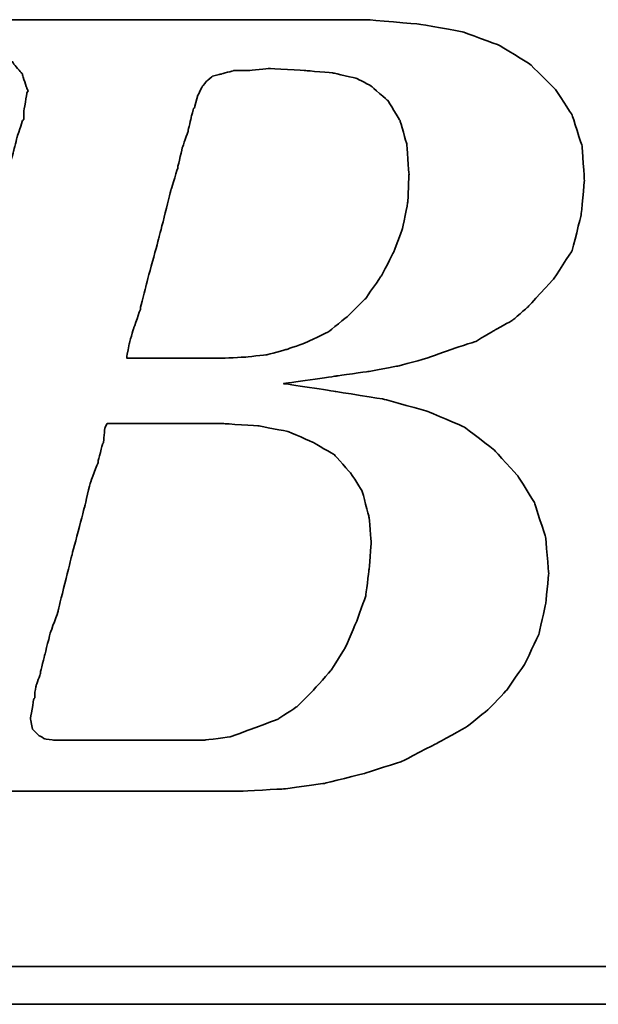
# Model space of a CAD drawing. Header units: millimetres. Extents: x 443 to 3685, y -1599 to 860.
# Tile 78 of 256: x 772.15 to 775.65, y -1253.64 to -1247.68. Entities that reach past the tile are written whole.
import ezdxf

# ---------------------------------------------------------------- set-up
doc = ezdxf.new("R2010")
doc.units = ezdxf.units.MM
doc.layers.add('DIM', color=4, linetype='CONTINUOUS')
doc.layers.add('layer 1', color=7, linetype='CONTINUOUS')

# ---------------------------------------------------------------- blocks, each defined once
blk = doc.blocks.new('TBI MOTION logo(完整正式版)')
at = {"layer": 'layer 1', "color": 22, "lineweight": 35}
for points, knots in [([(-64.65375, -6.86375), (-64.65375, -6.86375), (-64.84375, -7.29625), (-64.84375, -7.29625), (-64.84375, -7.29625), (-64.84375, -7.29625), (-64.86875, -7.34375), (-64.86875, -7.34375), (-64.86875, -7.34375), (-64.86875, -7.34375), (-64.86875, -7.36875), (-64.86875, -7.36875), (-64.86875, -7.36875), (-64.86875, -7.36875), (-65.15375, -7.65375), (-65.15375, -7.65375), (-65.15375, -7.65375), (-65.15375, -7.65375), (-65.17875, -7.65375), (-65.17875, -7.65375), (-65.17875, -7.65375), (-65.17875, -7.65375), (-65.20375, -7.67875), (-65.20375, -7.67875), (-65.20375, -7.67875), (-65.20375, -7.67875), (-65.58875, -7.87125), (-65.58875, -7.87125), (-65.58875, -7.87125), (-65.58875, -7.87125), (-65.63375, -7.87125), (-65.63375, -7.87125), (-65.63375, -7.87125), (-65.63375, -7.87125), (-65.65875, -7.89375), (-65.65875, -7.89375), (-65.65875, -7.89375), (-65.65875, -7.89375), (-66.09375, -7.94375), (-66.09375, -7.94375), (-66.09375, -7.94375), (-66.09375, -7.94375), (-66.11375, -7.94375), (-66.11375, -7.94375), (-66.11375, -7.94375), (-66.11375, -7.94375), (-66.16375, -7.94375), (-66.16375, -7.94375), (-66.16375, -7.94375), (-66.16375, -7.94375), (-66.30875, -7.94375), (-66.30875, -7.94375), (-66.30875, -7.94375), (-66.30875, -7.94375), (-66.69375, -7.94375), (-66.69375, -7.94375), (-66.69375, -7.94375), (-66.69375, -7.94375), (-67.07375, -7.94375), (-67.07375, -7.94375), (-67.07375, -7.94375), (-67.07375, -7.94375), (-67.12375, -7.94375), (-67.12375, -7.94375), (-67.12375, -7.94375), (-67.12375, -7.94375), (-67.12375, -7.96625), (-67.12375, -7.96625), (-67.12375, -7.96625), (-67.12375, -7.96625), (-67.14875, -7.99125), (-67.14875, -7.99125), (-67.14875, -7.99125), (-67.14875, -7.99125), (-67.24375, -8.34875), (-67.24375, -8.34875), (-67.24375, -8.34875), (-67.24375, -8.34875), (-67.31375, -8.68625), (-67.31375, -8.68625), (-67.31375, -8.68625), (-67.31375, -8.68625), (-67.26875, -8.68625), (-67.26875, -8.68625), (-67.26875, -8.68625), (-67.26875, -8.68625), (-67.07375, -8.68625), (-67.07375, -8.68625), (-67.07375, -8.68625), (-67.07375, -8.68625), (-66.54875, -8.68625), (-66.54875, -8.68625), (-66.54875, -8.68625), (-66.54875, -8.68625), (-65.82625, -8.68625), (-65.82625, -8.68625), (-65.82625, -8.68625), (-65.82625, -8.68625), (-65.01375, -8.68625), (-65.01375, -8.68625), (-65.01375, -8.68625), (-65.01375, -8.68625), (-64.05375, -8.68625), (-64.05375, -8.68625), (-64.05375, -8.68625), (-64.05375, -8.68625), (-62.08375, -8.68625), (-62.08375, -8.68625), (-62.08375, -8.68625), (-62.08375, -8.68625), (-60.06875, -8.68625), (-60.06875, -8.68625), (-60.06875, -8.68625), (-60.06875, -8.68625), (-59.10875, -8.68625), (-59.10875, -8.68625), (-59.10875, -8.68625), (-59.10875, -8.68625), (-58.29375, -8.68625), (-58.29375, -8.68625), (-58.29375, -8.68625), (-58.29375, -8.68625), (-57.57375, -8.68625), (-57.57375, -8.68625), (-57.57375, -8.68625), (-57.57375, -8.68625), (-57.04875, -8.68625), (-57.04875, -8.68625), (-57.04875, -8.68625), (-57.04875, -8.68625), (-56.85375, -8.68625), (-56.85375, -8.68625), (-56.85375, -8.68625), (-56.85375, -8.68625), (-56.70875, -8.68625), (-56.70875, -8.68625), (-56.70875, -8.68625), (-56.70875, -8.68625), (-56.61375, -8.68625), (-56.61375, -8.68625), (-56.61375, -8.68625), (-56.61375, -8.68625), (-56.56875, -8.68625), (-56.56875, -8.68625), (-56.56875, -8.68625), (-56.56875, -8.68625), (-55.65375, -8.63875), (-55.65375, -8.63875), (-55.65375, -8.63875), (-55.65375, -8.63875), (-54.76875, -8.51875), (-54.76875, -8.51875), (-54.76875, -8.51875), (-54.76875, -8.51875), (-53.90375, -8.30375), (-53.90375, -8.30375), (-53.90375, -8.30375), (-53.90375, -8.30375), (-53.08875, -8.03875), (-53.08875, -8.03875), (-53.08875, -8.03875), (-53.08875, -8.03875), (-52.34375, -7.65375), (-52.34375, -7.65375), (-52.34375, -7.65375), (-52.34375, -7.65375), (-51.69875, -7.29625), (-51.69875, -7.29625), (-51.69875, -7.29625), (-51.69875, -7.29625), (-51.21875, -6.91125), (-51.21875, -6.91125), (-51.21875, -6.91125), (-51.21875, -6.91125), (-50.83375, -6.50375), (-50.83375, -6.50375), (-50.83375, -6.50375), (-50.83375, -6.50375), (-50.44875, -5.94875), (-50.44875, -5.94875), (-50.44875, -5.94875), (-50.44875, -5.94875), (-50.13875, -5.30375), (-50.13875, -5.30375), (-50.13875, -5.30375), (-50.13875, -5.30375), (-49.99375, -4.65375), (-49.99375, -4.65375), (-49.99375, -4.65375), (-49.99375, -4.65375), (-49.92375, -3.98375), (-49.92375, -3.98375), (-49.92375, -3.98375), (-49.92375, -3.98375), (-49.99375, -3.19374), (-49.99375, -3.19374), (-49.99375, -3.19374), (-49.99375, -3.19374), (-50.23374, -2.44874), (-50.23374, -2.44874), (-50.23374, -2.44874), (-50.23374, -2.44874), (-50.59375, -1.87374), (-50.59375, -1.87374), (-50.59375, -1.87374), (-50.59375, -1.87374), (-51.09875, -1.31874), (-51.09875, -1.31874), (-51.09875, -1.31874), (-51.09875, -1.31874), (-51.74375, -0.81875), (-51.74375, -0.81875), (-51.74375, -0.81875), (-51.74375, -0.81875), (-52.53875, -0.48125), (-52.53875, -0.48125), (-52.53875, -0.48125), (-52.53875, -0.48125), (-53.47375, -0.21875), (-53.47375, -0.21875), (-53.47375, -0.21875), (-53.47375, -0.21875), (-54.52875, -0.04874), (-54.52875, -0.04874), (-54.52875, -0.04874), (-54.52875, -0.04874), (-55.65375, 0.12125), (-55.65375, 0.12125), (-55.65375, 0.12125), (-55.65375, 0.12125), (-54.50375, 0.28624), (-54.50375, 0.28624), (-54.50375, 0.28624), (-54.50375, 0.28624), (-53.83375, 0.38124), (-53.83375, 0.38124), (-53.83375, 0.38124), (-53.83375, 0.38124), (-53.18375, 0.50125), (-53.18375, 0.50125), (-53.18375, 0.50125), (-53.18375, 0.50125), (-52.55875, 0.66874), (-52.55875, 0.66874), (-52.55875, 0.66874), (-52.55875, 0.66874), (-52.03375, 0.86124), (-52.03375, 0.86124), (-52.03375, 0.86124), (-52.03375, 0.86124), (-51.50374, 1.03124), (-51.50374, 1.03124), (-51.50374, 1.03124), (-51.50374, 1.03124), (-51.09875, 1.27125), (-51.09875, 1.27125), (-51.09875, 1.27125), (-51.09875, 1.27125), (-50.71375, 1.48624), (-50.71375, 1.48624), (-50.71375, 1.48624), (-50.71375, 1.48624), (-50.37625, 1.77625), (-50.37625, 1.77625), (-50.37625, 1.77625), (-50.37625, 1.77625), (-49.82375, 2.37625), (-49.82375, 2.37625), (-49.82375, 2.37625), (-49.82375, 2.37625), (-49.41875, 2.99625), (-49.41875, 2.99625), (-49.41875, 2.99625), (-49.41875, 2.99625), (-49.22375, 3.76625), (-49.22375, 3.76625), (-49.22375, 3.76625), (-49.22375, 3.76625), (-49.15375, 4.50874), (-49.15375, 4.50874), (-49.15375, 4.50874), (-49.15375, 4.50874), (-49.20375, 5.25125), (-49.20375, 5.25125), (-49.20375, 5.25125), (-49.20375, 5.25125), (-49.41875, 5.92625), (-49.41875, 5.92625), (-49.41875, 5.92625), (-49.41875, 5.92625), (-49.77875, 6.47625), (-49.77875, 6.47625), (-49.77875, 6.47625), (-49.77875, 6.47625), (-50.33125, 7.02624), (-50.33125, 7.02624), (-50.33125, 7.02624), (-50.33125, 7.02624), (-51.00125, 7.43625), (-51.00125, 7.43625), (-51.00125, 7.43625), (-51.00125, 7.43625), (-51.79375, 7.72625), (-51.79375, 7.72625), (-51.79375, 7.72625), (-51.79375, 7.72625), (-52.72875, 7.89124), (-52.72875, 7.89124), (-52.72875, 7.89124), (-52.72875, 7.89124), (-53.83375, 7.98625), (-53.83375, 7.98625), (-53.83375, 7.98625), (-53.83375, 7.98625), (-53.92875, 7.98625), (-53.92875, 7.98625), (-53.92875, 7.98625), (-53.92875, 7.98625), (-54.26375, 7.98625), (-54.26375, 7.98625), (-54.26375, 7.98625), (-54.26375, 7.98625), (-54.74375, 7.98625), (-54.74375, 7.98625), (-54.74375, 7.98625), (-54.74375, 7.98625), (-55.36875, 7.98625), (-55.36875, 7.98625), (-55.36875, 7.98625), (-55.36875, 7.98625), (-56.13375, 7.98625), (-56.13375, 7.98625), (-56.13375, 7.98625), (-56.13375, 7.98625), (-56.94875, 7.98625), (-56.94875, 7.98625), (-56.94875, 7.98625), (-56.94875, 7.98625), (-58.77625, 7.98625), (-58.77625, 7.98625), (-58.77625, 7.98625), (-58.77625, 7.98625), (-60.59875, 7.98625), (-60.59875, 7.98625), (-60.59875, 7.98625), (-60.59875, 7.98625), (-61.41375, 7.98625), (-61.41375, 7.98625), (-61.41375, 7.98625), (-61.41375, 7.98625), (-62.17875, 7.98625), (-62.17875, 7.98625), (-62.17875, 7.98625), (-62.17875, 7.98625), (-62.80375, 7.98625), (-62.80375, 7.98625), (-62.80375, 7.98625), (-62.80375, 7.98625), (-63.30625, 7.98625), (-63.30625, 7.98625), (-63.30625, 7.98625), (-63.30625, 7.98625), (-63.57375, 7.98625), (-63.57375, 7.98625), (-63.57375, 7.98625), (-63.57375, 7.98625), (-63.57375, 7.96375), (-63.57375, 7.96375), (-63.57375, 7.96375), (-63.57375, 7.96375), (-63.59875, 7.94125), (-63.59875, 7.94125), (-63.59875, 7.94125), (-63.59875, 7.94125), (-63.69375, 7.55625), (-63.69375, 7.55625), (-63.69375, 7.55625), (-63.69375, 7.55625), (-63.76375, 7.24624), (-63.76375, 7.24624), (-63.76375, 7.24624), (-63.76375, 7.24624), (-63.23875, 7.24624), (-63.23875, 7.24624), (-63.23875, 7.24624), (-63.23875, 7.24624), (-62.75875, 7.24624), (-62.75875, 7.24624), (-62.75875, 7.24624), (-62.75875, 7.24624), (-62.61125, 7.24624), (-62.61125, 7.24624), (-62.61125, 7.24624), (-62.61125, 7.24624), (-62.56625, 7.24624), (-62.56625, 7.24624), (-62.56625, 7.24624), (-62.56625, 7.24624), (-62.22875, 7.24624), (-62.22875, 7.24624), (-62.22875, 7.24624), (-62.22875, 7.24624), (-62.20375, 7.24624), (-62.20375, 7.24624), (-62.20375, 7.24624), (-62.20375, 7.24624), (-62.17875, 7.21875), (-62.17875, 7.21875), (-62.17875, 7.21875), (-62.17875, 7.21875), (-61.96375, 7.17125), (-61.96375, 7.17125), (-61.96375, 7.17125), (-61.96375, 7.17125), (-61.72375, 7.12624), (-61.72375, 7.12624), (-61.72375, 7.12624), (-61.72375, 7.12624), (-61.70375, 7.12624), (-61.70375, 7.12624), (-61.70375, 7.12624), (-61.70375, 7.12624), (-61.55875, 7.07624), (-61.55875, 7.07624), (-61.55875, 7.07624), (-61.55875, 7.07624), (-61.50875, 7.07624), (-61.50875, 7.07624), (-61.50875, 7.07624), (-61.50875, 7.07624), (-61.48375, 7.02624), (-61.48375, 7.02624), (-61.48375, 7.02624), (-61.48375, 7.02624), (-61.31875, 6.83375), (-61.31875, 6.83375), (-61.31875, 6.83375), (-61.31875, 6.83375), (-61.29375, 6.81125), (-61.29375, 6.81125), (-61.29375, 6.81125), (-61.29375, 6.81125), (-61.29375, 6.78625), (-61.29375, 6.78625), (-61.29375, 6.78625), (-61.29375, 6.78625), (-61.19875, 6.50124), (-61.19875, 6.50124), (-61.19875, 6.50124), (-61.19875, 6.50124), (-61.17375, 6.45124), (-61.17375, 6.45124), (-61.17375, 6.45124), (-61.17375, 6.45124), (-61.19875, 6.40625), (-61.19875, 6.40625), (-61.19875, 6.40625), (-61.19875, 6.40625), (-61.26875, 5.99624), (-61.26875, 5.99624), (-61.26875, 5.99624), (-61.26875, 5.99624), (-61.26875, 5.85125), (-61.26875, 5.85125), (-61.26875, 5.85125), (-61.26875, 5.85125), (-61.26875, 5.82625), (-61.26875, 5.82625), (-61.26875, 5.82625), (-61.26875, 5.82625), (-61.29375, 5.80625), (-61.29375, 5.80625), (-61.29375, 5.80625), (-61.29375, 5.80625), (-61.34125, 5.66125), (-61.34125, 5.66125), (-61.34125, 5.66125), (-61.34125, 5.66125), (-61.41375, 5.44625), (-61.41375, 5.44625), (-61.41375, 5.44625), (-61.41375, 5.44625), (-61.48375, 5.15625), (-61.48375, 5.15625), (-61.48375, 5.15625), (-61.48375, 5.15625), (-61.58375, 4.82124), (-61.58375, 4.82124), (-61.58375, 4.82124), (-61.58375, 4.82124), (-61.79875, 4.00375), (-61.79875, 4.00375), (-61.79875, 4.00375), (-61.79875, 4.00375), (-62.05875, 2.99625), (-62.05875, 2.99625), (-62.05875, 2.99625), (-62.05875, 2.99625), (-62.34875, 1.91625), (-62.34875, 1.91625), (-62.34875, 1.91625), (-62.34875, 1.91625), (-62.97375, -0.41124), (-62.97375, -0.41124), (-62.97375, -0.41124), (-62.97375, -0.41124), (-63.59875, -2.75875), (-63.59875, -2.75875), (-63.59875, -2.75875), (-63.59875, -2.75875), (-63.88375, -3.86374), (-63.88375, -3.86374), (-63.88375, -3.86374), (-63.88375, -3.86374), (-64.14875, -4.82374), (-64.14875, -4.82374), (-64.14875, -4.82374), (-64.14875, -4.82374), (-64.36375, -5.64125), (-64.36375, -5.64125), (-64.36375, -5.64125), (-64.36375, -5.64125), (-64.43625, -5.97625), (-64.43625, -5.97625), (-64.43625, -5.97625), (-64.43625, -5.97625), (-64.50875, -6.28625), (-64.50875, -6.28625), (-64.50875, -6.28625), (-64.50875, -6.28625), (-64.50875, -6.30875), (-64.50875, -6.30875), (-64.50875, -6.30875), (-64.50875, -6.30875), (-64.57875, -6.50375), (-64.57875, -6.50375), (-64.57875, -6.50375), (-64.57875, -6.50375), (-64.62875, -6.69625), (-64.62875, -6.69625), (-64.62875, -6.69625), (-64.62875, -6.69625), (-64.62875, -6.76875), (-64.62875, -6.76875), (-64.62875, -6.76875), (-64.62875, -6.76875), (-64.62875, -6.81375), (-64.62875, -6.81375), (-64.62875, -6.81375), (-64.62875, -6.81375), (-64.62875, -6.83875), (-64.62875, -6.83875), (-64.62875, -6.83875), (-64.62875, -6.83875), (-64.65375, -6.86375), (-64.65375, -6.86375)], [0, 0, 0, 0, 0.00719424, 0.00719424, 0.00719424, 0.00719425, 0.01438849, 0.01438849, 0.01438849, 0.0143885, 0.02158273, 0.02158273, 0.02158273, 0.02158274, 0.02877698, 0.02877698, 0.02877698, 0.02877699, 0.03597122, 0.03597122, 0.03597122, 0.03597123, 0.04316547, 0.04316547, 0.04316547, 0.04316548, 0.05035971, 0.05035971, 0.05035971, 0.05035972, 0.05755396, 0.05755396, 0.05755396, 0.05755397, 0.0647482, 0.0647482, 0.0647482, 0.06474821, 0.07194245, 0.07194245, 0.07194245, 0.07194246, 0.07913669, 0.07913669, 0.07913669, 0.0791367, 0.08633094, 0.08633094, 0.08633094, 0.08633095, 0.09352518, 0.09352518, 0.09352518, 0.09352519, 0.10071942, 0.10071942, 0.10071942, 0.10071943, 0.10791367, 0.10791367, 0.10791367, 0.10791368, 0.11510791, 0.11510791, 0.11510791, 0.11510792, 0.12230216, 0.12230216, 0.12230216, 0.12230217, 0.1294964, 0.1294964, 0.1294964, 0.12949641, 0.13669065, 0.13669065, 0.13669065, 0.13669066, 0.14388489, 0.14388489, 0.14388489, 0.1438849, 0.15107914, 0.15107914, 0.15107914, 0.15107915, 0.15827338, 0.15827338, 0.15827338, 0.15827339, 0.16546763, 0.16546763, 0.16546763, 0.16546764, 0.17266187, 0.17266187, 0.17266187, 0.17266188, 0.17985612, 0.17985612, 0.17985612, 0.17985613, 0.18705036, 0.18705036, 0.18705036, 0.18705037, 0.1942446, 0.1942446, 0.1942446, 0.19424461, 0.20143885, 0.20143885, 0.20143885, 0.20143886, 0.20863309, 0.20863309, 0.20863309, 0.2086331, 0.21582734, 0.21582734, 0.21582734, 0.21582735, 0.22302158, 0.22302158, 0.22302158, 0.22302159, 0.23021583, 0.23021583, 0.23021583, 0.23021584, 0.23741007, 0.23741007, 0.23741007, 0.23741008, 0.24460432, 0.24460432, 0.24460432, 0.24460433, 0.25179856, 0.25179856, 0.25179856, 0.25179857, 0.25899281, 0.25899281, 0.25899281, 0.25899282, 0.26618705, 0.26618705, 0.26618705, 0.26618706, 0.27338129, 0.27338129, 0.27338129, 0.2733813, 0.28057554, 0.28057554, 0.28057554, 0.28057555, 0.28776978, 0.28776978, 0.28776978, 0.28776979, 0.29496403, 0.29496403, 0.29496403, 0.29496404, 0.30215827, 0.30215827, 0.30215827, 0.30215828, 0.30935252, 0.30935252, 0.30935252, 0.30935253, 0.31654676, 0.31654676, 0.31654676, 0.31654677, 0.32374101, 0.32374101, 0.32374101, 0.32374102, 0.33093525, 0.33093525, 0.33093525, 0.33093526, 0.3381295, 0.3381295, 0.3381295, 0.33812951, 0.34532374, 0.34532374, 0.34532374, 0.34532375, 0.35251799, 0.35251799, 0.35251799, 0.352518, 0.35971223, 0.35971223, 0.35971223, 0.35971224, 0.36690647, 0.36690647, 0.36690647, 0.36690648, 0.37410072, 0.37410072, 0.37410072, 0.37410073, 0.38129496, 0.38129496, 0.38129496, 0.38129497, 0.38848921, 0.38848921, 0.38848921, 0.38848922, 0.39568345, 0.39568345, 0.39568345, 0.39568346, 0.4028777, 0.4028777, 0.4028777, 0.40287771, 0.41007194, 0.41007194, 0.41007194, 0.41007195, 0.41726619, 0.41726619, 0.41726619, 0.4172662, 0.42446043, 0.42446043, 0.42446043, 0.42446044, 0.43165468, 0.43165468, 0.43165468, 0.43165469, 0.43884892, 0.43884892, 0.43884892, 0.43884893, 0.44604317, 0.44604317, 0.44604317, 0.44604318, 0.45323741, 0.45323741, 0.45323741, 0.45323742, 0.46043165, 0.46043165, 0.46043165, 0.46043166, 0.4676259, 0.4676259, 0.4676259, 0.46762591, 0.47482014, 0.47482014, 0.47482014, 0.47482015, 0.48201439, 0.48201439, 0.48201439, 0.4820144, 0.48920863, 0.48920863, 0.48920863, 0.48920864, 0.49640288, 0.49640288, 0.49640288, 0.49640289, 0.50359712, 0.50359712, 0.50359712, 0.50359713, 0.51079137, 0.51079137, 0.51079137, 0.51079138, 0.51798561, 0.51798561, 0.51798561, 0.51798562, 0.52517986, 0.52517986, 0.52517986, 0.52517987, 0.5323741, 0.5323741, 0.5323741, 0.53237411, 0.53956835, 0.53956835, 0.53956835, 0.53956836, 0.54676259, 0.54676259, 0.54676259, 0.5467626, 0.55395683, 0.55395683, 0.55395683, 0.55395684, 0.56115108, 0.56115108, 0.56115108, 0.56115109, 0.56834532, 0.56834532, 0.56834532, 0.56834533, 0.57553957, 0.57553957, 0.57553957, 0.57553958, 0.58273381, 0.58273381, 0.58273381, 0.58273382, 0.58992806, 0.58992806, 0.58992806, 0.58992807, 0.5971223, 0.5971223, 0.5971223, 0.59712231, 0.60431655, 0.60431655, 0.60431655, 0.60431656, 0.61151079, 0.61151079, 0.61151079, 0.6115108, 0.61870504, 0.61870504, 0.61870504, 0.61870505, 0.62589928, 0.62589928, 0.62589928, 0.62589929, 0.63309353, 0.63309353, 0.63309353, 0.63309354, 0.64028777, 0.64028777, 0.64028777, 0.64028778, 0.64748201, 0.64748201, 0.64748201, 0.64748202, 0.65467626, 0.65467626, 0.65467626, 0.65467627, 0.6618705, 0.6618705, 0.6618705, 0.66187051, 0.66906475, 0.66906475, 0.66906475, 0.66906476, 0.67625899, 0.67625899, 0.67625899, 0.676259, 0.68345324, 0.68345324, 0.68345324, 0.68345325, 0.69064748, 0.69064748, 0.69064748, 0.69064749, 0.69784173, 0.69784173, 0.69784173, 0.69784174, 0.70503597, 0.70503597, 0.70503597, 0.70503598, 0.71223022, 0.71223022, 0.71223022, 0.71223023, 0.71942446, 0.71942446, 0.71942446, 0.71942447, 0.72661871, 0.72661871, 0.72661871, 0.72661872, 0.73381295, 0.73381295, 0.73381295, 0.73381296, 0.74100719, 0.74100719, 0.74100719, 0.7410072, 0.74820144, 0.74820144, 0.74820144, 0.74820145, 0.75539568, 0.75539568, 0.75539568, 0.75539569, 0.76258993, 0.76258993, 0.76258993, 0.76258994, 0.76978417, 0.76978417, 0.76978417, 0.76978418, 0.77697842, 0.77697842, 0.77697842, 0.77697843, 0.78417266, 0.78417266, 0.78417266, 0.78417267, 0.79136691, 0.79136691, 0.79136691, 0.79136692, 0.79856115, 0.79856115, 0.79856115, 0.79856116, 0.8057554, 0.8057554, 0.8057554, 0.80575541, 0.81294964, 0.81294964, 0.81294964, 0.81294965, 0.82014388, 0.82014388, 0.82014388, 0.82014389, 0.82733813, 0.82733813, 0.82733813, 0.82733814, 0.83453237, 0.83453237, 0.83453237, 0.83453238, 0.84172662, 0.84172662, 0.84172662, 0.84172663, 0.84892086, 0.84892086, 0.84892086, 0.84892087, 0.85611511, 0.85611511, 0.85611511, 0.85611512, 0.86330935, 0.86330935, 0.86330935, 0.86330936, 0.8705036, 0.8705036, 0.8705036, 0.87050361, 0.87769784, 0.87769784, 0.87769784, 0.87769785, 0.88489209, 0.88489209, 0.88489209, 0.8848921, 0.89208633, 0.89208633, 0.89208633, 0.89208634, 0.89928058, 0.89928058, 0.89928058, 0.89928059, 0.90647482, 0.90647482, 0.90647482, 0.90647483, 0.91366906, 0.91366906, 0.91366906, 0.91366907, 0.92086331, 0.92086331, 0.92086331, 0.92086332, 0.92805755, 0.92805755, 0.92805755, 0.92805756, 0.9352518, 0.9352518, 0.9352518, 0.93525181, 0.94244604, 0.94244604, 0.94244604, 0.94244605, 0.94964029, 0.94964029, 0.94964029, 0.9496403, 0.95683453, 0.95683453, 0.95683453, 0.95683454, 0.96402878, 0.96402878, 0.96402878, 0.96402879, 0.97122302, 0.97122302, 0.97122302, 0.97122303, 0.97841727, 0.97841727, 0.97841727, 0.97841728, 0.98561151, 0.98561151, 0.98561151, 0.98561152, 0.99280576, 0.99280576, 0.99280576, 0.99280577, 1, 1, 1, 1]), ([(-57.50375, 6.35625), (-57.50375, 6.35625), (-57.57375, 6.11625), (-57.57375, 6.11625), (-57.57375, 6.11625), (-57.57375, 6.11625), (-57.57375, 6.09125), (-57.57375, 6.09125), (-57.57375, 6.09125), (-57.57375, 6.09125), (-57.59875, 6.06625), (-57.59875, 6.06625), (-57.59875, 6.06625), (-57.59875, 6.06625), (-57.64875, 5.87625), (-57.64875, 5.87625), (-57.64875, 5.87625), (-57.64875, 5.87625), (-57.71875, 5.58875), (-57.71875, 5.58875), (-57.71875, 5.58875), (-57.71875, 5.58875), (-57.71875, 5.56625), (-57.71875, 5.56625), (-57.71875, 5.56625), (-57.71875, 5.56625), (-57.83875, 5.23125), (-57.83875, 5.23125), (-57.83875, 5.23125), (-57.83875, 5.23125), (-57.93625, 4.82124), (-57.93625, 4.82124), (-57.93625, 4.82124), (-57.93625, 4.82124), (-57.93625, 4.79624), (-57.93625, 4.79624), (-57.93625, 4.79624), (-57.93625, 4.79624), (-58.07875, 4.34125), (-58.07875, 4.34125), (-58.07875, 4.34125), (-58.07875, 4.34125), (-58.34375, 3.28625), (-58.34375, 3.28625), (-58.34375, 3.28625), (-58.34375, 3.28625), (-58.62875, 2.23124), (-58.62875, 2.23124), (-58.62875, 2.23124), (-58.62875, 2.23124), (-58.74875, 1.75125), (-58.74875, 1.75125), (-58.74875, 1.75125), (-58.74875, 1.75125), (-58.74875, 1.72625), (-58.74875, 1.72625), (-58.74875, 1.72625), (-58.74875, 1.72625), (-58.89375, 1.31625), (-58.89375, 1.31625), (-58.89375, 1.31625), (-58.89375, 1.31625), (-58.98875, 0.98124), (-58.98875, 0.98124), (-58.98875, 0.98124), (-58.98875, 0.98124), (-59.03875, 0.71625), (-59.03875, 0.71625), (-59.03875, 0.71625), (-59.03875, 0.71625), (-59.03875, 0.66874), (-59.03875, 0.66874), (-59.03875, 0.66874), (-59.03875, 0.66874), (-58.91875, 0.66874), (-58.91875, 0.66874), (-58.91875, 0.66874), (-58.91875, 0.66874), (-58.53375, 0.66874), (-58.53375, 0.66874), (-58.53375, 0.66874), (-58.53375, 0.66874), (-58.10375, 0.66874), (-58.10375, 0.66874), (-58.10375, 0.66874), (-58.10375, 0.66874), (-57.66875, 0.66874), (-57.66875, 0.66874), (-57.66875, 0.66874), (-57.66875, 0.66874), (-57.33375, 0.66874), (-57.33375, 0.66874), (-57.33375, 0.66874), (-57.33375, 0.66874), (-57.09375, 0.66874), (-57.09375, 0.66874), (-57.09375, 0.66874), (-57.09375, 0.66874), (-56.99875, 0.66874), (-56.99875, 0.66874), (-56.99875, 0.66874), (-56.99875, 0.66874), (-56.49375, 0.69374), (-56.49375, 0.69374), (-56.49375, 0.69374), (-56.49375, 0.69374), (-56.01375, 0.74374), (-56.01375, 0.74374), (-56.01375, 0.74374), (-56.01375, 0.74374), (-55.58375, 0.86124), (-55.58375, 0.86124), (-55.58375, 0.86124), (-55.58375, 0.86124), (-55.17375, 1.00624), (-55.17375, 1.00624), (-55.17375, 1.00624), (-55.17375, 1.00624), (-54.67375, 1.24625), (-54.67375, 1.24625), (-54.67375, 1.24625), (-54.67375, 1.24625), (-54.26375, 1.58124), (-54.26375, 1.58124), (-54.26375, 1.58124), (-54.26375, 1.58124), (-53.87875, 1.96374), (-53.87875, 1.96374), (-53.87875, 1.96374), (-53.87875, 1.96374), (-53.54375, 2.44625), (-53.54375, 2.44625), (-53.54375, 2.44625), (-53.54375, 2.44625), (-53.27875, 2.95125), (-53.27875, 2.95125), (-53.27875, 2.95125), (-53.27875, 2.95125), (-53.08875, 3.45124), (-53.08875, 3.45124), (-53.08875, 3.45124), (-53.08875, 3.45124), (-52.96875, 4.05124), (-52.96875, 4.05124), (-52.96875, 4.05124), (-52.96875, 4.05124), (-52.94375, 4.65125), (-52.94375, 4.65125), (-52.94375, 4.65125), (-52.94375, 4.65125), (-52.99375, 5.30125), (-52.99375, 5.30125), (-52.99375, 5.30125), (-52.99375, 5.30125), (-53.13875, 5.80625), (-53.13875, 5.80625), (-53.13875, 5.80625), (-53.13875, 5.80625), (-53.39875, 6.23625), (-53.39875, 6.23625), (-53.39875, 6.23625), (-53.39875, 6.23625), (-53.75875, 6.54875), (-53.75875, 6.54875), (-53.75875, 6.54875), (-53.75875, 6.54875), (-54.07375, 6.71625), (-54.07375, 6.71625), (-54.07375, 6.71625), (-54.07375, 6.71625), (-54.57375, 6.83375), (-54.57375, 6.83375), (-54.57375, 6.83375), (-54.57375, 6.83375), (-55.17375, 6.88625), (-55.17375, 6.88625), (-55.17375, 6.88625), (-55.17375, 6.88625), (-55.96875, 6.93125), (-55.96875, 6.93125), (-55.96875, 6.93125), (-55.96875, 6.93125), (-56.39875, 6.88625), (-56.39875, 6.88625), (-56.39875, 6.88625), (-56.39875, 6.88625), (-56.42125, 6.88625), (-56.42125, 6.88625), (-56.42125, 6.88625), (-56.42125, 6.88625), (-56.73375, 6.88625), (-56.73375, 6.88625), (-56.73375, 6.88625), (-56.73375, 6.88625), (-56.99875, 6.81125), (-56.99875, 6.81125), (-56.99875, 6.81125), (-56.99875, 6.81125), (-57.02375, 6.81125), (-57.02375, 6.81125), (-57.02375, 6.81125), (-57.02375, 6.81125), (-57.18875, 6.76625), (-57.18875, 6.76625), (-57.18875, 6.76625), (-57.18875, 6.76625), (-57.30875, 6.66625), (-57.30875, 6.66625), (-57.30875, 6.66625), (-57.30875, 6.66625), (-57.40875, 6.54875), (-57.40875, 6.54875), (-57.40875, 6.54875), (-57.40875, 6.54875), (-57.50375, 6.35625), (-57.50375, 6.35625)], [0, 0, 0, 0, 0.01851852, 0.01851852, 0.01851852, 0.01851853, 0.03703704, 0.03703704, 0.03703704, 0.03703705, 0.05555556, 0.05555556, 0.05555556, 0.05555557, 0.07407407, 0.07407407, 0.07407407, 0.07407408, 0.09259259, 0.09259259, 0.09259259, 0.0925926, 0.11111111, 0.11111111, 0.11111111, 0.11111112, 0.12962963, 0.12962963, 0.12962963, 0.12962964, 0.14814815, 0.14814815, 0.14814815, 0.14814816, 0.16666667, 0.16666667, 0.16666667, 0.16666668, 0.18518519, 0.18518519, 0.18518519, 0.1851852, 0.2037037, 0.2037037, 0.2037037, 0.20370371, 0.22222222, 0.22222222, 0.22222222, 0.22222223, 0.24074074, 0.24074074, 0.24074074, 0.24074075, 0.25925926, 0.25925926, 0.25925926, 0.25925927, 0.27777778, 0.27777778, 0.27777778, 0.27777779, 0.2962963, 0.2962963, 0.2962963, 0.29629631, 0.31481481, 0.31481481, 0.31481481, 0.31481482, 0.33333333, 0.33333333, 0.33333333, 0.33333334, 0.35185185, 0.35185185, 0.35185185, 0.35185186, 0.37037037, 0.37037037, 0.37037037, 0.37037038, 0.38888889, 0.38888889, 0.38888889, 0.3888889, 0.40740741, 0.40740741, 0.40740741, 0.40740742, 0.42592593, 0.42592593, 0.42592593, 0.42592594, 0.44444444, 0.44444444, 0.44444444, 0.44444445, 0.46296296, 0.46296296, 0.46296296, 0.46296297, 0.48148148, 0.48148148, 0.48148148, 0.48148149, 0.5, 0.5, 0.5, 0.50000001, 0.51851852, 0.51851852, 0.51851852, 0.51851853, 0.53703704, 0.53703704, 0.53703704, 0.53703705, 0.55555556, 0.55555556, 0.55555556, 0.55555557, 0.57407407, 0.57407407, 0.57407407, 0.57407408, 0.59259259, 0.59259259, 0.59259259, 0.5925926, 0.61111111, 0.61111111, 0.61111111, 0.61111112, 0.62962963, 0.62962963, 0.62962963, 0.62962964, 0.64814815, 0.64814815, 0.64814815, 0.64814816, 0.66666667, 0.66666667, 0.66666667, 0.66666668, 0.68518519, 0.68518519, 0.68518519, 0.6851852, 0.7037037, 0.7037037, 0.7037037, 0.70370371, 0.72222222, 0.72222222, 0.72222222, 0.72222223, 0.74074074, 0.74074074, 0.74074074, 0.74074075, 0.75925926, 0.75925926, 0.75925926, 0.75925927, 0.77777778, 0.77777778, 0.77777778, 0.77777779, 0.7962963, 0.7962963, 0.7962963, 0.79629631, 0.81481481, 0.81481481, 0.81481481, 0.81481482, 0.83333333, 0.83333333, 0.83333333, 0.83333334, 0.85185185, 0.85185185, 0.85185185, 0.85185186, 0.87037037, 0.87037037, 0.87037037, 0.87037038, 0.88888889, 0.88888889, 0.88888889, 0.8888889, 0.90740741, 0.90740741, 0.90740741, 0.90740742, 0.92592593, 0.92592593, 0.92592593, 0.92592594, 0.94444444, 0.94444444, 0.94444444, 0.94444445, 0.96296296, 0.96296296, 0.96296296, 0.96296297, 0.98148148, 0.98148148, 0.98148148, 0.98148149, 1, 1, 1, 1]), ([(-61.03125, -6.57375), (-61.03125, -6.57375), (-61.03125, -6.67125), (-61.03125, -6.67125), (-61.03125, -6.67125), (-61.03125, -6.67125), (-61.05375, -6.69625), (-61.05375, -6.69625), (-61.05375, -6.69625), (-61.05375, -6.69625), (-61.12375, -7.12875), (-61.12375, -7.12875), (-61.12375, -7.12875), (-61.12375, -7.12875), (-61.07875, -7.34375), (-61.07875, -7.34375), (-61.07875, -7.34375), (-61.07875, -7.34375), (-60.93375, -7.48875), (-60.93375, -7.48875), (-60.93375, -7.48875), (-60.93375, -7.48875), (-60.81375, -7.55625), (-60.81375, -7.55625), (-60.81375, -7.55625), (-60.81375, -7.55625), (-60.62375, -7.58375), (-60.62375, -7.58375), (-60.62375, -7.58375), (-60.62375, -7.58375), (-60.30875, -7.58375), (-60.30875, -7.58375), (-60.30875, -7.58375), (-60.30875, -7.58375), (-59.97375, -7.58375), (-59.97375, -7.58375), (-59.97375, -7.58375), (-59.97375, -7.58375), (-59.87875, -7.58375), (-59.87875, -7.58375), (-59.87875, -7.58375), (-59.87875, -7.58375), (-59.63625, -7.58375), (-59.63625, -7.58375), (-59.63625, -7.58375), (-59.63625, -7.58375), (-58.96875, -7.58375), (-58.96875, -7.58375), (-58.96875, -7.58375), (-58.96875, -7.58375), (-58.29375, -7.58375), (-58.29375, -7.58375), (-58.29375, -7.58375), (-58.29375, -7.58375), (-58.05375, -7.58375), (-58.05375, -7.58375), (-58.05375, -7.58375), (-58.05375, -7.58375), (-57.98375, -7.58375), (-57.98375, -7.58375), (-57.98375, -7.58375), (-57.98375, -7.58375), (-57.35875, -7.58375), (-57.35875, -7.58375), (-57.35875, -7.58375), (-57.35875, -7.58375), (-56.78375, -7.50875), (-56.78375, -7.50875), (-56.78375, -7.50875), (-56.78375, -7.50875), (-56.27875, -7.31875), (-56.27875, -7.31875), (-56.27875, -7.31875), (-56.27875, -7.31875), (-55.77375, -7.12875), (-55.77375, -7.12875), (-55.77375, -7.12875), (-55.77375, -7.12875), (-55.36875, -6.86375), (-55.36875, -6.86375), (-55.36875, -6.86375), (-55.36875, -6.86375), (-55.00875, -6.50375), (-55.00875, -6.50375), (-55.00875, -6.50375), (-55.00875, -6.50375), (-54.62375, -6.06875), (-54.62375, -6.06875), (-54.62375, -6.06875), (-54.62375, -6.06875), (-54.31375, -5.56875), (-54.31375, -5.56875), (-54.31375, -5.56875), (-54.31375, -5.56875), (-54.07375, -5.01625), (-54.07375, -5.01625), (-54.07375, -5.01625), (-54.07375, -5.01625), (-53.87875, -4.46374), (-53.87875, -4.46374), (-53.87875, -4.46374), (-53.87875, -4.46374), (-53.80875, -3.91375), (-53.80875, -3.91375), (-53.80875, -3.91375), (-53.80875, -3.91375), (-53.75875, -3.31375), (-53.75875, -3.31375), (-53.75875, -3.31375), (-53.75875, -3.31375), (-53.80875, -2.75875), (-53.80875, -2.75875), (-53.80875, -2.75875), (-53.80875, -2.75875), (-53.95375, -2.20875), (-53.95375, -2.20875), (-53.95375, -2.20875), (-53.95375, -2.20875), (-54.19375, -1.82625), (-54.19375, -1.82625), (-54.19375, -1.82625), (-54.19375, -1.82625), (-54.55375, -1.41875), (-54.55375, -1.41875), (-54.55375, -1.41875), (-54.55375, -1.41875), (-55.00875, -1.15125), (-55.00875, -1.15125), (-55.00875, -1.15125), (-55.00875, -1.15125), (-55.56125, -0.91375), (-55.56125, -0.91375), (-55.56125, -0.91375), (-55.56125, -0.91375), (-56.18125, -0.79375), (-56.18125, -0.79375), (-56.18125, -0.79375), (-56.18125, -0.79375), (-56.94875, -0.74374), (-56.94875, -0.74374), (-56.94875, -0.74374), (-56.94875, -0.74374), (-56.99875, -0.74374), (-56.99875, -0.74374), (-56.99875, -0.74374), (-56.99875, -0.74374), (-57.09375, -0.74374), (-57.09375, -0.74374), (-57.09375, -0.74374), (-57.09375, -0.74374), (-57.38375, -0.74374), (-57.38375, -0.74374), (-57.38375, -0.74374), (-57.38375, -0.74374), (-57.76875, -0.74374), (-57.76875, -0.74374), (-57.76875, -0.74374), (-57.76875, -0.74374), (-58.24625, -0.74374), (-58.24625, -0.74374), (-58.24625, -0.74374), (-58.24625, -0.74374), (-58.72875, -0.74374), (-58.72875, -0.74374), (-58.72875, -0.74374), (-58.72875, -0.74374), (-59.20875, -0.74374), (-59.20875, -0.74374), (-59.20875, -0.74374), (-59.20875, -0.74374), (-59.46875, -0.74374), (-59.46875, -0.74374), (-59.46875, -0.74374), (-59.46875, -0.74374), (-59.51625, -0.83875), (-59.51625, -0.83875), (-59.51625, -0.83875), (-59.51625, -0.83875), (-59.54375, -1.15125), (-59.54375, -1.15125), (-59.54375, -1.15125), (-59.54375, -1.15125), (-59.56375, -1.17874), (-59.56375, -1.17874), (-59.56375, -1.17874), (-59.56375, -1.17874), (-59.66375, -1.55875), (-59.66375, -1.55875), (-59.66375, -1.55875), (-59.66375, -1.55875), (-59.66375, -1.58375), (-59.66375, -1.58375), (-59.66375, -1.58375), (-59.66375, -1.58375), (-59.82875, -2.01874), (-59.82875, -2.01874), (-59.82875, -2.01874), (-59.82875, -2.01874), (-59.94875, -2.52125), (-59.94875, -2.52125), (-59.94875, -2.52125), (-59.94875, -2.52125), (-60.23875, -3.62375), (-60.23875, -3.62375), (-60.23875, -3.62375), (-60.23875, -3.62375), (-60.52375, -4.77624), (-60.52375, -4.77624), (-60.52375, -4.77624), (-60.52375, -4.77624), (-60.52375, -4.79874), (-60.52375, -4.79874), (-60.52375, -4.79874), (-60.52375, -4.79874), (-60.69125, -5.25375), (-60.69125, -5.25375), (-60.69125, -5.25375), (-60.69125, -5.25375), (-60.81375, -5.73625), (-60.81375, -5.73625), (-60.81375, -5.73625), (-60.81375, -5.73625), (-60.90875, -6.11875), (-60.90875, -6.11875), (-60.90875, -6.11875), (-60.90875, -6.11875), (-60.90875, -6.14375), (-60.90875, -6.14375), (-60.90875, -6.14375), (-60.90875, -6.14375), (-61.00375, -6.40875), (-61.00375, -6.40875), (-61.00375, -6.40875), (-61.00375, -6.40875), (-61.03125, -6.57375), (-61.03125, -6.57375)], [0, 0, 0, 0, 0.01694915, 0.01694915, 0.01694915, 0.01694916, 0.03389831, 0.03389831, 0.03389831, 0.03389832, 0.05084746, 0.05084746, 0.05084746, 0.05084747, 0.06779661, 0.06779661, 0.06779661, 0.06779662, 0.08474576, 0.08474576, 0.08474576, 0.08474577, 0.10169492, 0.10169492, 0.10169492, 0.10169493, 0.11864407, 0.11864407, 0.11864407, 0.11864408, 0.13559322, 0.13559322, 0.13559322, 0.13559323, 0.15254237, 0.15254237, 0.15254237, 0.15254238, 0.16949153, 0.16949153, 0.16949153, 0.16949154, 0.18644068, 0.18644068, 0.18644068, 0.18644069, 0.20338983, 0.20338983, 0.20338983, 0.20338984, 0.22033898, 0.22033898, 0.22033898, 0.22033899, 0.23728814, 0.23728814, 0.23728814, 0.23728815, 0.25423729, 0.25423729, 0.25423729, 0.2542373, 0.27118644, 0.27118644, 0.27118644, 0.27118645, 0.28813559, 0.28813559, 0.28813559, 0.2881356, 0.30508475, 0.30508475, 0.30508475, 0.30508476, 0.3220339, 0.3220339, 0.3220339, 0.32203391, 0.33898305, 0.33898305, 0.33898305, 0.33898306, 0.3559322, 0.3559322, 0.3559322, 0.35593221, 0.37288136, 0.37288136, 0.37288136, 0.37288137, 0.38983051, 0.38983051, 0.38983051, 0.38983052, 0.40677966, 0.40677966, 0.40677966, 0.40677967, 0.42372881, 0.42372881, 0.42372881, 0.42372882, 0.44067797, 0.44067797, 0.44067797, 0.44067798, 0.45762712, 0.45762712, 0.45762712, 0.45762713, 0.47457627, 0.47457627, 0.47457627, 0.47457628, 0.49152542, 0.49152542, 0.49152542, 0.49152543, 0.50847458, 0.50847458, 0.50847458, 0.50847459, 0.52542373, 0.52542373, 0.52542373, 0.52542374, 0.54237288, 0.54237288, 0.54237288, 0.54237289, 0.55932203, 0.55932203, 0.55932203, 0.55932204, 0.57627119, 0.57627119, 0.57627119, 0.5762712, 0.59322034, 0.59322034, 0.59322034, 0.59322035, 0.61016949, 0.61016949, 0.61016949, 0.6101695, 0.62711864, 0.62711864, 0.62711864, 0.62711865, 0.6440678, 0.6440678, 0.6440678, 0.64406781, 0.66101695, 0.66101695, 0.66101695, 0.66101696, 0.6779661, 0.6779661, 0.6779661, 0.67796611, 0.69491525, 0.69491525, 0.69491525, 0.69491526, 0.71186441, 0.71186441, 0.71186441, 0.71186442, 0.72881356, 0.72881356, 0.72881356, 0.72881357, 0.74576271, 0.74576271, 0.74576271, 0.74576272, 0.76271186, 0.76271186, 0.76271186, 0.76271187, 0.77966102, 0.77966102, 0.77966102, 0.77966103, 0.79661017, 0.79661017, 0.79661017, 0.79661018, 0.81355932, 0.81355932, 0.81355932, 0.81355933, 0.83050847, 0.83050847, 0.83050847, 0.83050848, 0.84745763, 0.84745763, 0.84745763, 0.84745764, 0.86440678, 0.86440678, 0.86440678, 0.86440679, 0.88135593, 0.88135593, 0.88135593, 0.88135594, 0.89830508, 0.89830508, 0.89830508, 0.89830509, 0.91525424, 0.91525424, 0.91525424, 0.91525425, 0.93220339, 0.93220339, 0.93220339, 0.9322034, 0.94915254, 0.94915254, 0.94915254, 0.94915255, 0.96610169, 0.96610169, 0.96610169, 0.9661017, 0.98305085, 0.98305085, 0.98305085, 0.98305086, 1, 1, 1, 1]), ([(75.90875, -9.47875), (75.90875, -9.47875), (75.90875, -12.28625), (75.90875, -12.28625), (75.90875, -12.28625), (75.90875, -12.28625), (75.90875, -12.47875), (75.90875, -12.47875), (75.90875, -12.47875), (75.90875, -12.47875), (75.71625, -12.47875), (75.71625, -12.47875), (75.71625, -12.47875), (75.71625, -12.47875), (-88.32875, -12.47875), (-88.32875, -12.47875), (-88.32875, -12.47875), (-88.32875, -12.47875), (-88.32875, -13.29375), (-88.32875, -13.29375), (-88.32875, -13.29375), (-88.32875, -13.29375), (82.89125, -13.29375), (82.89125, -13.29375), (82.89125, -13.29375), (82.89125, -13.29375), (75.90875, -9.47875), (75.90875, -9.47875)], [0, 0, 0, 0, 0.14285714, 0.14285714, 0.14285714, 0.14285715, 0.28571429, 0.28571429, 0.28571429, 0.2857143, 0.42857143, 0.42857143, 0.42857143, 0.42857144, 0.57142857, 0.57142857, 0.57142857, 0.57142858, 0.71428571, 0.71428571, 0.71428571, 0.71428572, 0.85714286, 0.85714286, 0.85714286, 0.85714287, 1, 1, 1, 1])]:
    blk.add_open_spline(points, degree=3, knots=knots, dxfattribs=at)

msp = doc.modelspace()

# ---------------------------------------------------------------- block references
at = {"layer": 'DIM', "color": 7, "xscale": 0.2802190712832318, "yscale": 0.2802190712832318, "zscale": 0.2802190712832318}
msp.add_blockref('TBI MOTION logo(完整正式版)', (789.342, -1249.9197), dxfattribs=at)

doc.saveas('drawing.dxf')
